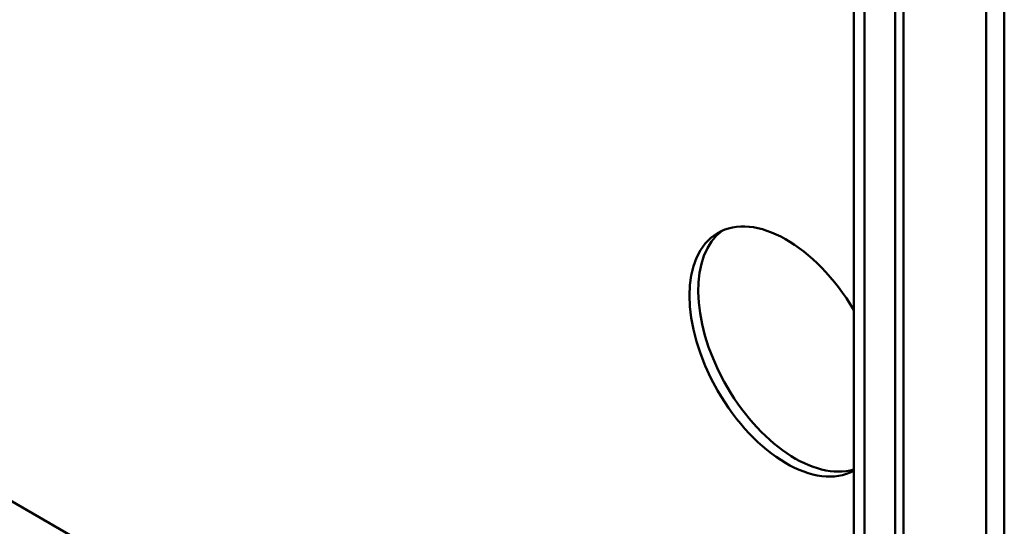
# Model space of a CAD drawing. Header units: millimetres. Extents: x 20 to 833, y 20 to 574.
# Tile 3 of 20: x 200 to 232, y 72 to 88. Entities that reach past the tile are written whole.
import ezdxf

# ---------------------------------------------------------------- set-up
doc = ezdxf.new("R2010")
doc.units = ezdxf.units.MM
doc.header["$LTSCALE"] = 2
doc.layers.add('Sichtbare Kanten(DIN)', color=7, linetype='Continuous', lineweight=50)
doc.layers.add('Sichtbare tangentiale Kanten(DIN)', color=7, linetype='Continuous', lineweight=50)

msp = doc.modelspace()

# ---------------------------------------------------------------- linework, layer by layer
at = {"layer": 'Sichtbare Kanten(DIN)'}
for p, q in [((226.771, 55.952), (226.771, 117.82)), ((228.112, 54.564), (228.112, 117.086)), ((228.386, 117.244), (228.386, 54.723))]:
    msp.add_line(p, q, dxfattribs=at)
for centre, major_axis, start_param, end_param in [((224.576, 77.252), (2.23, -3.862), 1.586763, 6.267219), ((224.859, 77.415), (-2.23, 3.862), 0.06346, 3.007269)]:
    msp.add_ellipse(centre, major_axis=major_axis, ratio=0.57735, start_param=start_param, end_param=end_param, dxfattribs=at)
msp.add_open_spline([(231.668, 121.086), (231.668, 110.2), (231.668, 99.313), (231.668, 78.691), (231.668, 68.954), (231.668, 59.218)], degree=3, knots=[0, 0, 0, 0, 10, 10, 18.943141, 18.943141, 18.943141, 18.943141], dxfattribs=at)
at = {"layer": 'Sichtbare tangentiale Kanten(DIN)'}
for p, q in [((227.122, 117.331), (227.122, 55.463)), ((184.565, 80.92), (225.556, 57.254))]:
    msp.add_line(p, q, dxfattribs=at)
msp.add_open_spline([(231.082, 58.402), (231.082, 89.336), (231.082, 120.27)], degree=2, dxfattribs=at)

doc.saveas('drawing.dxf')
